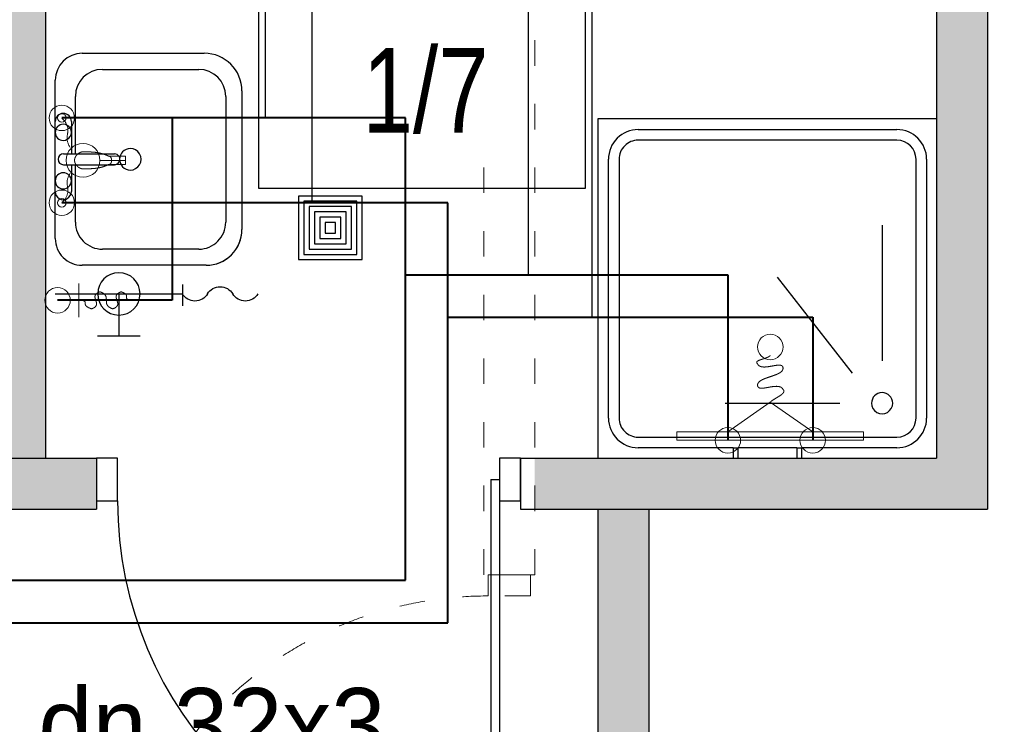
# Model space of a CAD drawing. Header units: millimetres. Extents: x 3698380 to 4312681, y 679670 to 844285.
# Tile 12 of 100: x 3860201 to 3862522, y 788720 to 790381. Entities that reach past the tile are written whole.
import ezdxf

# ---------------------------------------------------------------- set-up
doc = ezdxf.new("R2010")
doc.units = ezdxf.units.MM
doc.header["$LTSCALE"] = 10
for name, pattern in [('ACAD_ISO03W100', [30, 12, -18]), ('H2OCW', [0]), ('H2OHW', [371.354, 250.4, -60.35, 0.254, -60.35])]:
    doc.linetypes.add(name, pattern=pattern)
for name, color, linetype, lineweight in [('0 20 cienka', 8, 'Continuous', 20), ('SAN_Odbiorniki H2O na rzucie', 7, 'Continuous', 13), ('SAN_Przewody ciepłej wody H2O na rzucie', 1, 'Continuous', 40), ('SAN_Przewody zimnej wody H2O na rzucie', 5, 'Continuous', 40)]:
    doc.layers.add(name, color=color, linetype=linetype, lineweight=lineweight)
for name, color, linetype in [('A_bloki', 252, 'Continuous'), ('A_kreskowanie', 8, 'Continuous'), ('A_opis_pom', 3, 'Continuous'), ('A_sc_proj', 2, 'Continuous'), ('A_stolarka', 252, 'Continuous'), ('A_wymiary', 1, 'Continuous'), ('SAN_Etykiety przewodów H2O na rzucie', 7, 'Continuous'), ('SAN_Piony H2O na rzucie', 8, 'Continuous')]:
    doc.layers.add(name, color=color, linetype=linetype)
doc.styles.add('Etykiety przewodów H2O na rzucie', font='txt')
doc.styles.add('Strzałki', font='ic-isocp.shx', dxfattribs={"width": 0.8})

# ---------------------------------------------------------------- blocks, each defined once
blk = doc.blocks.new('jndf')
at = {"layer": 'A_stolarka', "ltscale": 2}
for p, q in [((6685.7, -1555593.7), (6685.7, -1556543.7)), ((6685.7, -1555593.7), (6705.7, -1555593.7)), ((6705.7, -1555593.7), (6705.7, -1556543.7))]:
    blk.add_line(p, q, dxfattribs=at)
for points in [[(5755.7, -1555643.7), (5805.7, -1555643.7), (5805.7, -1555543.7), (5755.7, -1555543.7)], [(6705.7, -1555643.7), (6755.7, -1555643.7), (6755.7, -1555543.7), (6705.7, -1555543.7)]]:
    blk.add_lwpolyline(points, close=True, dxfattribs=at)
blk.add_arc((6705.7, -1555643.7), 900, 180, 270, dxfattribs=at)
blk = doc.blocks.new('Brodzik - 80x80-V10-1 PIĘTRO')
at = {"layer": 'A_bloki'}
for p, q in [((-39.82, -40), (-39.82, 40)), ((40, 40), (-39.82, 40)), ((-8.1, 40), (-8.1, 37.5)), ((-6.9, 37.5), (-6.9, 40)), ((6.9, 40), (6.9, 37.5)), ((8.1, 37.5), (8.1, 40)), ((40, -40), (40, 40)), ((-30.5, 37.5), (-8.08, 37.5)), ((-8.1, 37.5), (-8.08, 37.5)), ((-6.9, 37.5), (-8.1, 37.5)), ((-6.92, 37.5), (-6.9, 37.5)), ((-6.92, 37.5), (6.92, 37.5)), ((6.9, 37.5), (6.92, 37.5)), ((8.1, 37.5), (6.9, 37.5)), ((8.08, 37.5), (8.1, 37.5)), ((8.08, 37.5), (30.5, 37.5)), ((30.5, 35), (-30.5, 35)), ((-37.5, -30.5), (-37.5, 30.5)), ((-35, 30.5), (-35, -30.5)), ((35, -30.5), (35, 30.5)), ((37.5, 30.5), (37.5, -30.5)), ((10, 27), (-17, 27)), ((-2.3, -2.7), (-19.93, 19.93)), ((-27, -15), (-27, 17)), ((-30.5, -35), (30.5, -35)), ((30.5, -37.5), (-30.5, -37.5)), ((-39.82, -40), (40, -40))]:
    blk.add_line(p, q, dxfattribs=at)
for centre, radius, start, end in [((-30.5, 30.5), 7, 90, 180), ((30.5, 30.5), 7, 0, 90), ((-30.5, 30.5), 4.5, 90, 180), ((30.5, 30.5), 4.5, 360, 90), ((-27, 27), 2.5, 360, 180), ((-27, 27), 2.5, 180, 360), ((-30.5, -30.5), 7, 180, 270), ((-30.5, -30.5), 4.5, 180, 270), ((30.5, -30.5), 7, 270, 0), ((30.5, -30.5), 4.5, 270, 0)]:
    blk.add_arc(centre, radius, start, end, dxfattribs=at)
blk = doc.blocks.new('zlew_ 1 komora_ gospodarczy_ 01 - 500 x 440mm-1748953-1 PIĘTRO')
at = {"layer": 'A_bloki'}
for p, q in [((-14.54, 25.99), (18.13, 25.99)), ((-14.54, 25.99), (18.13, 25.99)), ((-13.27, 22.18), (16.41, 22.18)), ((-23.43, -11.66), (-23.43, 17.1)), ((-23.43, -11.66), (-23.43, 17.1)), ((26.57, 17.55), (26.57, -11.66)), ((26.57, 17.55), (26.57, -11.66)), ((-19.62, -6.9), (-19.62, 15.83)), ((22.76, 15.83), (22.76, -6.9)), ((0.3, -16.07), (0.3, -4.04)), ((2.84, -16.07), (2.84, -4.04)), ((0.3, -13.25), (-13.27, -13.25)), ((16.41, -13.25), (2.84, -13.25)), ((-7.32, -14.2), (0.3, -14.2)), ((2.84, -14.2), (9.19, -14.2)), ((20.22, -18.01), (-17.08, -18.01)), ((20.22, -18.01), (-17.08, -18.01)), ((9.19, -18.01), (-7.32, -18.01))]:
    blk.add_line(p, q, dxfattribs=at)
for centre, radius, start, end in [((-14.54, 17.1), 8.89, 90, 180), ((-14.54, 17.1), 8.89, 90, 180), ((18.13, 17.55), 8.44, 0, 90), ((18.13, 17.55), 8.44, 360, 90), ((-13.27, 15.83), 6.35, 90, 180), ((16.41, 15.83), 6.35, 360, 90), ((1.57, -0.32), 2.54, 360, 180), ((1.57, -0.32), 2.54, 180, 0), ((1.57, -4.04), 1.27, 360, 180), ((-13.27, -6.9), 6.35, 180, 270), ((16.41, -6.9), 6.35, 270, 0), ((-17.08, -11.66), 6.35, 180, 270), ((-17.08, -11.66), 6.35, 180, 270), ((20.22, -11.66), 6.35, 270, 0), ((20.22, -11.66), 6.35, 270, 0), ((-7.32, -16.11), 1.91, 90, 270), ((-4.78, -16.11), 1.9, 360, 180), ((-4.78, -16.11), 1.9, 180, 0), ((1.57, -16.07), 1.27, 180, 0), ((6.65, -16.11), 1.9, 0, 180), ((6.65, -16.11), 1.9, 180, 0), ((9.19, -16.11), 1.9, 270, 90)]:
    blk.add_arc(centre, radius, start, end, dxfattribs=at)
blk = doc.blocks.new('kran ze złączką 2d - kran ze złączką 2d-1891425-1 PIĘTRO')
at = {"layer": 'A_bloki'}
for p, q in [((0, 2.18), (0, -2.82)), ((29.99, 0.01), (0, 0)), ((14.99, 0), (15, -10)), ((10, -10), (20, -10))]:
    blk.add_line(p, q, dxfattribs=at)
blk.add_circle((14.99, 0), 5, dxfattribs=at)
for centre, start, end in [((-8.87, -1.79), 31.095, 148.905), ((-2.93, 1.79), 211.095, 328.905), ((-14.81, 1.79), 211.095, 328.905)]:
    blk.add_arc(centre, 3.47, start, end, dxfattribs=at)
blk = doc.blocks.new('Wpust podłogowy - DN 100-1891426-1 PIĘTRO')
at = {"layer": 'A_bloki'}
for p, q in [((7.5, 7.5), (-7.5, 7.5)), ((-7.5, 7.5), (-7.5, -7.5)), ((7.5, 7.5), (-7.5, 7.5)), ((-7.5, 7.5), (-7.5, -7.5)), ((7.5, -7.5), (7.5, 7.5)), ((7.5, -7.5), (7.5, 7.5)), ((6.25, 6.25), (-6.25, 6.25)), ((-6.25, 6.25), (-6.25, -6.25)), ((5, 5), (-5, 5)), ((-5, 5), (-5, -5)), ((5, -5), (5, 5)), ((6.25, -6.25), (6.25, 6.25)), ((3.75, 3.75), (-3.75, 3.75)), ((-3.75, 3.75), (-3.75, -3.75)), ((2.5, 2.5), (-2.5, 2.5)), ((-2.5, 2.5), (-2.5, -2.5)), ((2.5, -2.5), (2.5, 2.5)), ((3.75, -3.75), (3.75, 3.75)), ((1.25, 1.25), (-1.25, 1.25)), ((-1.25, 1.25), (-1.25, -1.25)), ((1.25, -1.25), (1.25, 1.25)), ((-1.25, -1.25), (1.25, -1.25)), ((-3.75, -3.75), (3.75, -3.75)), ((-2.5, -2.5), (2.5, -2.5)), ((-6.25, -6.25), (6.25, -6.25)), ((-5, -5), (5, -5)), ((-7.5, -7.5), (7.5, -7.5)), ((-7.5, -7.5), (7.5, -7.5))]:
    blk.add_line(p, q, dxfattribs=at)
blk = doc.blocks.new('d')
at = {"layer": 'A_kreskowanie', "ltscale": 2}
h = blk.add_hatch(color=252, dxfattribs=at)
h.dxf.hatch_style = 1
h.paths.add_polyline_path([(3731432.76, 791007.02), (3731312.76, 791007.02), (3731312.76, 789647.02), (3731432.76, 789647.02)])
h.paths.add_polyline_path([(3732874.74, 789327.02), (3732874.74, 789347.02), (3731432.76, 789347.02), (3731432.76, 789227.02), (3732874.74, 789227.02)])
h.paths.add_polyline_path([(3732754.74, 789227.02), (3732634.74, 789227.02), (3732634.74, 789127.02), (3732754.74, 789127.02)])
h.paths.add_polyline_path([(3734281.53, 789347.02), (3733874.74, 789347.02), (3733874.74, 789227.02), (3734281.53, 789227.02)])
h.paths.add_polyline_path([(3734161.53, 791007.02), (3734041.53, 791007.02), (3734041.53, 790927.02), (3734041.53, 790357.02), (3734041.53, 789347.02), (3734161.53, 789347.02)])
h.paths.add_polyline_path([(3736381.9, 791007.02), (3736261.9, 791007.02), (3736261.9, 789347.02), (3735463.65, 789347.02), (3735314.74, 789347.02), (3735314.74, 789227.02), (3736381.9, 789227.02)])
h.paths.add_polyline_path([(3735583.65, 789227.02), (3735463.65, 789227.02), (3735463.65, 787727.02), (3735583.65, 787727.02)])
h.paths.add_polyline_path([(3732754.74, 788122.56), (3732634.74, 788122.56), (3732634.74, 787727.02), (3732754.74, 787727.02)])
h.paths.add_polyline_path([(3731432.76, 789527.02), (3731312.76, 789527.02), (3731312.76, 787727.02), (3731432.76, 787727.02)])
h.paths.add_polyline_path([(3730049.12, 787727.02), (3729235.08, 787727.02), (3729235.08, 787627.02), (3729285.08, 787627.02), (3729285.08, 787527.02, 0.0278424), (3729290.65, 787427.02), (3730049.12, 787427.02)])
h.paths.add_polyline_path([(3729285.08, 787527.02), (3729235.08, 787527.02), (3729235.08, 787427.02), (3729290.65, 787427.02, -0.0278424)], flags=17)
h.paths.add_polyline_path([(3729285.08, 787627.02), (3729235.08, 787627.02), (3729235.08, 787527.02), (3729285.08, 787527.02)], flags=17)
h.paths.add_polyline_path([(3729114.74, 784607.02), (3728714.74, 784607.02), (3728714.74, 783607.02), (3729114.74, 783607.02)])
h.paths.add_polyline_path([(3729220.66, 783607.02), (3729114.74, 783607.02), (3729114.74, 783487.02), (3729220.66, 783487.02)])
h.paths.add_polyline_path([(3729309.74, 783607.02), (3729220.66, 783607.02), (3729220.66, 783487.02), (3729309.74, 783487.02)])
h.paths.add_polyline_path([(3732204.74, 783607.02), (3730709.74, 783607.02), (3730709.74, 783487.02), (3732204.74, 783487.02)])
h.paths.add_polyline_path([(3732324.74, 783707.02), (3732204.74, 783707.02), (3732204.74, 781627.02), (3732324.74, 781627.02)])
h.paths.add_polyline_path([(3735344.74, 786027.02), (3735224.74, 786027.02), (3732324.74, 786027.02), (3732324.74, 785907.02), (3735224.74, 785907.02), (3735224.74, 781627.02), (3735344.74, 781627.02)])
h.paths.add_polyline_path([(3744114.74, 791127.02), (3735314.74, 791127.02), (3735314.74, 791007.02), (3744114.74, 791007.02)])
h.paths.add_polyline_path([(3740100.05, 791007.02), (3739980.05, 791007.02), (3739980.05, 787727.02), (3740100.05, 787727.02)])
h.paths.add_polyline_path([(3742214.74, 791007.02), (3742094.74, 791007.02), (3742094.74, 787727.02), (3742214.74, 787727.02)])
h.paths.add_polyline_path([(3727024.74, 793327.02), (3726904.74, 793327.02), (3726904.74, 789127.02), (3727024.74, 789127.02)])
at = {"layer": '0 20 cienka', "color": 252, "linetype": 'ACAD_ISO03W100', "ltscale": 0.5}
for points in [[(3735194.74, 789072.56), (3735194.74, 793327.02)], [(3735314.74, 789072.56), (3735314.74, 793327.02)], [(3735314.74, 789072.56), (3735194.74, 789072.56)]]:
    blk.add_lwpolyline(points, dxfattribs=at)
blk.add_lwpolyline([(3735204.74, 789072.56), (3735304.74, 789072.56), (3735304.74, 789022.56), (3735204.74, 789022.56)], close=True, dxfattribs=at)
blk.add_arc((3735204.74, 788122.56), 900, 90, 180, dxfattribs=at)
at = {"layer": 'A_opis_pom', "color": 252, "ltscale": 2}
blk.add_lwpolyline([(3734664.59, 790448.31), (3735433.52, 790448.31), (3735433.52, 789982.89), (3734664.59, 789982.89)], close=True, dxfattribs=at)
at = {"layer": 'A_sc_proj', "color": 252, "ltscale": 2}
for p, q in [((3734161.53, 791007.02), (3734161.53, 789347.02)), ((3736261.9, 791007.02), (3736261.9, 789347.02)), ((3736381.9, 791007.02), (3736381.9, 789227.02)), ((3736381.9, 791007.02), (3736381.9, 789227.02)), ((3733874.74, 789347.02), (3734281.53, 789347.02)), ((3735281.53, 789347.02), (3736261.9, 789347.02)), ((3733874.74, 789227.02), (3734281.53, 789227.02)), ((3735281.53, 789227.02), (3736381.9, 789227.02)), ((3735463.65, 789227.02), (3735463.65, 787727.02)), ((3735583.65, 789227.02), (3735583.65, 787727.02)), ((3735583.65, 789227.02), (3735583.65, 787727.02))]:
    blk.add_line(p, q, dxfattribs=at)
at = {"layer": 'A_sc_proj', "color": 252, "ltscale": 16}
for p, q in [((3734281.53, 789347.02), (3734281.53, 789227.02)), ((3735281.53, 789347.02), (3735281.53, 789227.02))]:
    blk.add_line(p, q, dxfattribs=at)
at = {"layer": 'A_bloki', "color": 252, "linetype": 'Continuous', "xscale": 10, "yscale": 10, "zscale": 10}
for name, p, rotation in [('zlew_ 1 komora_ gospodarczy_ 01 - 500 x 440mm-1748953-1 PIĘTRO', (3734364.66, 790067.7), 270.0000000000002), ('Brodzik - 80x80-V10-1 PIĘTRO', (3735863.65, 789747.02), 180), ('Wpust podłogowy - DN 100-1891426-1 PIĘTRO', (3734832.99, 789890.4), 89.99999999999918)]:
    blk.add_blockref(name, p, dxfattribs=dict(at, rotation=rotation))
at = {"layer": 'A_bloki', "color": 252, "linetype": 'Continuous', "xscale": -10, "yscale": 10, "zscale": 10}
blk.add_blockref('kran ze złączką 2d - kran ze złączką 2d-1891425-1 PIĘTRO', (3734484.51, 789734.7), dxfattribs=at)
at = {"layer": 'A_stolarka', "color": 252}
blk.add_blockref('jndf', (3728525.79, 2344890.77), dxfattribs=at)
at = {"layer": 'A_opis_pom', "color": 252, "insert": (3735057.58, 790213.15), "char_height": 200, "attachment_point": 5, "style": 'Strzałki', "bg_fill": 3, "box_fill_scale": 1.2, "bg_fill_color": 256, "bg_fill_transparency": 10554628}
blk.add_mtext('1/7', dxfattribs=at)
blk = doc.blocks.new('BATCZST')
at = {"layer": 'SAN_Odbiorniki H2O na rzucie', "true_color": 0x000000}
for points in [[(0, -100), (0, -40)], [(-10, -60), (-10, -100), (10, -100), (10, -60)]]:
    blk.add_lwpolyline(points, dxfattribs=at)
for centre, radius in [((-100, 50), 10), ((100, 50), 10), ((0, 0), 40)]:
    blk.add_circle(centre, radius, dxfattribs=at)
at = {"layer": 'SAN_Odbiorniki H2O na rzucie', "linetype": 'Continuous', "true_color": 0x000000}
for points in [[(-30, 30), (-33.6, 32.2), (-37.1, 34), (-40.4, 35.4), (-43.5, 36.3), (-46.5, 37), (-49.4, 37.3), (-52.1, 37.5), (-54.8, 37.4), (-57.4, 37.2), (-60, 36.9), (-62.5, 36.6), (-65, 36.2), (-67.5, 36), (-70, 35.8), (-72.6, 35.8), (-75.2, 35.9), (-77.9, 36.3), (-80.6, 37), (-83.5, 38.1), (-86.5, 39.5), (-89.6, 41.3), (-92.9, 43.7), (-96.4, 46.6), (-100, 50)], [(30, 30), (33.6, 32.2), (37.1, 34), (40.4, 35.4), (43.5, 36.3), (46.5, 37), (49.4, 37.3), (52.1, 37.5), (54.8, 37.4), (57.4, 37.2), (60, 36.9), (62.5, 36.6), (65, 36.2), (67.5, 36), (70, 35.8), (72.6, 35.8), (75.2, 35.9), (77.9, 36.3), (80.6, 37), (83.5, 38.1), (86.5, 39.5), (89.6, 41.3), (92.9, 43.7), (96.4, 46.6), (100, 50)]]:
    blk.add_spline(points, degree=3, dxfattribs=at)
at = {"layer": 'SAN_Odbiorniki H2O na rzucie', "true_color": 0x000000}
blk.add_spline([(-20, 0), (-20, -0.6), (-20, -1.2), (-20, -1.8), (-20, -2.4), (-20, -3), (-20, -3.6), (-20, -4.2), (-20, -4.8), (-20, -5.4), (-20, -6), (-20, -6.6), (-20, -7.2), (-20, -7.8), (-20, -8.4), (-20, -9), (-20, -9.6), (-20, -10.2), (-19.9, -10.8), (-19.9, -11.4), (-19.9, -12), (-19.9, -12.6), (-19.9, -13.2), (-19.9, -13.8), (-19.9, -14.4), (-19.8, -15), (-19.8, -15.6), (-19.8, -16.2), (-19.8, -16.8), (-19.8, -17.4), (-19.7, -18), (-19.7, -18.6), (-19.7, -19.2), (-19.6, -19.8), (-19.6, -20.4), (-19.6, -21), (-19.5, -21.6), (-19.5, -22.2), (-19.5, -22.8), (-19.4, -23.4), (-19.4, -24), (-19.3, -24.6), (-19.3, -25.2), (-19.2, -25.8), (-19.1, -26.4), (-19.1, -27), (-19, -27.6), (-19, -28.2), (-18.9, -28.8), (-18.8, -29.4), (-18.8, -30), (-18.7, -30.6), (-18.6, -31.2), (-18.5, -31.8), (-18.4, -32.4), (-18.3, -33), (-18.2, -33.6), (-18.1, -34.2), (-18, -34.8), (-17.9, -35.4), (-17.8, -36), (-17.7, -36.6), (-17.6, -37.2), (-17.5, -37.8), (-17.4, -38.4), (-17.3, -39), (-17.1, -39.6), (-17, -40.2), (-16.9, -40.8), (-16.7, -41.4), (-16.6, -42), (-16.4, -42.6), (-16.3, -43.2), (-16.1, -43.8), (-15.9, -44.4), (-15.8, -45), (-15.6, -45.6), (-15.4, -46.2), (-15.3, -46.8), (-15.1, -47.4), (-14.9, -48), (-14.7, -48.6), (-14.5, -49.2), (-14.3, -49.8), (-14.1, -50.4), (-13.9, -51), (-13.6, -51.6), (-13.4, -52.2), (-13.2, -52.8), (-13, -53.4), (-12.7, -54), (-12.5, -54.6), (-12.2, -55.2), (-12, -55.8), (-11.7, -56.4), (-11.4, -57), (-11.2, -57.6), (-10.9, -58.2), (-10.6, -58.8), (-10.3, -59.4), (-10, -60), (-10, -60.3), (-10, -60.6), (-9.9, -60.9), (-9.9, -61.2), (-9.9, -61.4), (-9.8, -61.7), (-9.7, -62), (-9.6, -62.2), (-9.5, -62.5), (-9.4, -62.7), (-9.3, -62.9), (-9.2, -63.2), (-9.1, -63.4), (-8.9, -63.6), (-8.8, -63.8), (-8.6, -64), (-8.5, -64.2), (-8.3, -64.4), (-8.1, -64.6), (-7.9, -64.8), (-7.7, -65), (-7.5, -65.1), (-7.3, -65.3), (-7.1, -65.5), (-6.9, -65.6), (-6.6, -65.8), (-6.4, -65.9), (-6.2, -66), (-5.9, -66.2), (-5.7, -66.3), (-5.4, -66.4), (-5.2, -66.5), (-4.9, -66.6), (-4.6, -66.7), (-4.4, -66.8), (-4.1, -66.9), (-3.8, -67), (-3.5, -67.1), (-3.2, -67.1), (-3, -67.2), (-2.7, -67.3), (-2.4, -67.3), (-2.1, -67.4), (-1.8, -67.4), (-1.5, -67.4), (-1.2, -67.5), (-0.9, -67.5), (-0.6, -67.5), (-0.3, -67.5), (0, -67.5), (0.3, -67.5), (0.6, -67.5), (0.9, -67.5), (1.2, -67.5), (1.5, -67.4), (1.8, -67.4), (2.1, -67.4), (2.4, -67.3), (2.7, -67.3), (3, -67.2), (3.2, -67.1), (3.5, -67.1), (3.8, -67), (4.1, -66.9), (4.4, -66.8), (4.6, -66.7), (4.9, -66.6), (5.2, -66.5), (5.4, -66.4), (5.7, -66.3), (5.9, -66.2), (6.2, -66), (6.4, -65.9), (6.6, -65.8), (6.9, -65.6), (7.1, -65.5), (7.3, -65.3), (7.5, -65.1), (7.7, -65), (7.9, -64.8), (8.1, -64.6), (8.3, -64.4), (8.5, -64.2), (8.6, -64), (8.8, -63.8), (8.9, -63.6), (9.1, -63.4), (9.2, -63.2), (9.3, -62.9), (9.4, -62.7), (9.5, -62.5), (9.6, -62.2), (9.7, -62), (9.8, -61.7), (9.9, -61.4), (9.9, -61.2), (9.9, -60.9), (10, -60.6), (10, -60.3), (10, -60), (10.3, -59.4), (10.6, -58.8), (10.9, -58.2), (11.2, -57.6), (11.4, -57), (11.7, -56.4), (12, -55.8), (12.2, -55.2), (12.5, -54.6), (12.7, -54), (13, -53.4), (13.2, -52.8), (13.4, -52.2), (13.6, -51.6), (13.9, -51), (14.1, -50.4), (14.3, -49.8), (14.5, -49.2), (14.7, -48.6), (14.9, -48), (15.1, -47.4), (15.3, -46.8), (15.4, -46.2), (15.6, -45.6), (15.8, -45), (15.9, -44.4), (16.1, -43.8), (16.3, -43.2), (16.4, -42.6), (16.6, -42), (16.7, -41.4), (16.9, -40.8), (17, -40.2), (17.1, -39.6), (17.3, -39), (17.4, -38.4), (17.5, -37.8), (17.6, -37.2), (17.7, -36.6), (17.8, -36), (17.9, -35.4), (18, -34.8), (18.1, -34.2), (18.2, -33.6), (18.3, -33), (18.4, -32.4), (18.5, -31.8), (18.6, -31.2), (18.7, -30.6), (18.7, -30), (18.8, -29.4), (18.9, -28.8), (19, -28.2), (19, -27.6), (19.1, -27), (19.1, -26.4), (19.2, -25.8), (19.3, -25.2), (19.3, -24.6), (19.4, -24), (19.4, -23.4), (19.5, -22.8), (19.5, -22.2), (19.5, -21.6), (19.6, -21), (19.6, -20.4), (19.6, -19.8), (19.7, -19.2), (19.7, -18.6), (19.7, -18), (19.8, -17.4), (19.8, -16.8), (19.8, -16.2), (19.8, -15.6), (19.8, -15), (19.9, -14.4), (19.9, -13.8), (19.9, -13.2), (19.9, -12.6), (19.9, -12), (19.9, -11.4), (19.9, -10.8), (20, -10.2), (20, -9.6), (20, -9), (20, -8.4), (20, -7.8), (20, -7.2), (20, -6.6), (20, -6), (20, -5.4), (20, -4.8), (20, -4.2), (20, -3.6), (20, -3), (20, -2.4), (20, -1.8), (20, -1.2), (20, -0.6), (20, 0), (20, 0.3), (20, 0.6), (20, 0.9), (20, 1.2), (19.9, 1.5), (19.9, 1.8), (19.9, 2.1), (19.8, 2.4), (19.8, 2.7), (19.7, 3), (19.7, 3.3), (19.6, 3.6), (19.5, 3.9), (19.4, 4.2), (19.4, 4.5), (19.3, 4.8), (19.2, 5.1), (19.1, 5.3), (19, 5.6), (18.9, 5.9), (18.8, 6.2), (18.7, 6.5), (18.5, 6.8), (18.4, 7.1), (18.3, 7.3), (18.1, 7.6), (18, 7.9), (17.9, 8.2), (17.7, 8.5), (17.6, 8.7), (17.4, 9), (17.3, 9.3), (17.1, 9.5), (16.9, 9.8), (16.8, 10.1), (16.6, 10.3), (16.4, 10.6), (16.2, 10.9), (16, 11.1), (15.8, 11.4), (15.6, 11.6), (15.4, 11.9), (15.2, 12.1), (15, 12.3), (14.8, 12.6), (14.6, 12.8), (14.4, 13.1), (14.2, 13.3), (14, 13.5), (13.7, 13.7), (13.5, 14), (13.3, 14.2), (13.1, 14.4), (12.8, 14.6), (12.6, 14.8), (12.3, 15), (12.1, 15.2), (11.9, 15.4), (11.6, 15.6), (11.4, 15.8), (11.1, 16), (10.9, 16.2), (10.6, 16.4), (10.3, 16.6), (10.1, 16.8), (9.8, 16.9), (9.5, 17.1), (9.3, 17.3), (9, 17.4), (8.7, 17.6), (8.5, 17.7), (8.2, 17.9), (7.9, 18), (7.6, 18.1), (7.3, 18.3), (7.1, 18.4), (6.8, 18.5), (6.5, 18.7), (6.2, 18.8), (5.9, 18.9), (5.6, 19), (5.3, 19.1), (5.1, 19.2), (4.8, 19.3), (4.5, 19.4), (4.2, 19.4), (3.9, 19.5), (3.6, 19.6), (3.3, 19.7), (3, 19.7), (2.7, 19.8), (2.4, 19.8), (2.1, 19.9), (1.8, 19.9), (1.5, 19.9), (1.2, 20), (0.9, 20), (0.6, 20), (0.3, 20), (0, 20), (-0.3, 20), (-0.6, 20), (-0.9, 20), (-1.2, 20), (-1.5, 19.9), (-1.8, 19.9), (-2.1, 19.9), (-2.4, 19.8), (-2.7, 19.8), (-3, 19.7), (-3.3, 19.7), (-3.6, 19.6), (-3.9, 19.5), (-4.2, 19.4), (-4.5, 19.4), (-4.8, 19.3), (-5.1, 19.2), (-5.3, 19.1), (-5.6, 19), (-5.9, 18.9), (-6.2, 18.8), (-6.5, 18.7), (-6.8, 18.5), (-7.1, 18.4), (-7.3, 18.3), (-7.6, 18.1), (-7.9, 18), (-8.2, 17.9), (-8.5, 17.7), (-8.7, 17.6), (-9, 17.4), (-9.3, 17.3), (-9.5, 17.1), (-9.8, 16.9), (-10.1, 16.8), (-10.3, 16.6), (-10.6, 16.4), (-10.9, 16.2), (-11.1, 16), (-11.4, 15.8), (-11.6, 15.6), (-11.9, 15.4), (-12.1, 15.2), (-12.3, 15), (-12.6, 14.8), (-12.8, 14.6), (-13.1, 14.4), (-13.3, 14.2), (-13.5, 14), (-13.7, 13.7), (-14, 13.5), (-14.2, 13.3), (-14.4, 13.1), (-14.6, 12.8), (-14.8, 12.6), (-15, 12.3), (-15.2, 12.1), (-15.4, 11.9), (-15.6, 11.6), (-15.8, 11.4), (-16, 11.1), (-16.2, 10.9), (-16.4, 10.6), (-16.6, 10.3), (-16.8, 10.1), (-16.9, 9.8), (-17.1, 9.5), (-17.3, 9.3), (-17.4, 9), (-17.6, 8.7), (-17.7, 8.5), (-17.9, 8.2), (-18, 7.9), (-18.1, 7.6), (-18.3, 7.3), (-18.4, 7.1), (-18.5, 6.8), (-18.7, 6.5), (-18.8, 6.2), (-18.9, 5.9), (-19, 5.6), (-19.1, 5.3), (-19.2, 5.1), (-19.3, 4.8), (-19.4, 4.5), (-19.4, 4.2), (-19.5, 3.9), (-19.6, 3.6), (-19.7, 3.3), (-19.7, 3), (-19.8, 2.7), (-19.8, 2.4), (-19.9, 2.1), (-19.9, 1.8), (-19.9, 1.5), (-20, 1.2), (-20, 0.9), (-20, 0.6), (-20, 0.3), (-20, 0)], degree=3, dxfattribs=at)
blk = doc.blocks.new('PANNATR')
at = {"layer": 'SAN_Odbiorniki H2O na rzucie', "true_color": 0x000000}
for points in [[(-220, 0), (220, 0), (220, -20), (-220, -20), (-220, 0)], [(-100, -20), (100, -20), (0, -90), (-100, -20)]]:
    blk.add_lwpolyline(points, dxfattribs=at)
blk.add_circle((0, -220), 30, dxfattribs=at)
blk.add_spline([(0, -90), (-0.30594, -90.3), (-0.62352, -90.6), (-0.95238, -90.9), (-1.29216, -91.2), (-1.6425, -91.5), (-2.00304, -91.8), (-2.37342, -92.1), (-2.75328, -92.4), (-3.14226, -92.7), (-3.54, -93), (-3.94614, -93.3), (-4.36032, -93.6), (-4.78218, -93.9), (-5.21136, -94.2), (-5.6475, -94.5), (-6.09024, -94.8), (-6.53922, -95.1), (-6.99408, -95.4), (-7.45446, -95.7), (-7.92, -96), (-8.39034, -96.3), (-8.86512, -96.6), (-9.34398, -96.9), (-9.82656, -97.2), (-10.3125, -97.5), (-10.80144, -97.8), (-11.29302, -98.1), (-11.78688, -98.4), (-12.28266, -98.7), (-12.78, -99), (-13.27854, -99.3), (-13.77792, -99.6), (-14.27778, -99.9), (-14.77776, -100.2), (-15.2775, -100.5), (-15.77664, -100.8), (-16.27482, -101.1), (-16.77168, -101.4), (-17.26686, -101.7), (-17.76, -102), (-18.25074, -102.3), (-18.73872, -102.6), (-19.22358, -102.9), (-19.70496, -103.2), (-20.1825, -103.5), (-20.65584, -103.8), (-21.12462, -104.1), (-21.58848, -104.4), (-22.04706, -104.7), (-22.5, -105), (-22.94694, -105.3), (-23.38752, -105.6), (-23.82138, -105.9), (-24.24816, -106.2), (-24.6675, -106.5), (-25.07904, -106.8), (-25.48242, -107.1), (-25.87728, -107.4), (-26.26326, -107.7), (-26.64, -108), (-27.00714, -108.3), (-27.36432, -108.6), (-27.71118, -108.9), (-28.04736, -109.2), (-28.3725, -109.5), (-28.68624, -109.8), (-28.98822, -110.1), (-29.27808, -110.4), (-29.55546, -110.7), (-29.82, -111), (-30.07134, -111.3), (-30.30912, -111.6), (-30.53298, -111.9), (-30.74256, -112.2), (-30.9375, -112.5), (-31.11744, -112.8), (-31.28202, -113.1), (-31.43088, -113.4), (-31.56366, -113.7), (-31.68, -114), (-31.77954, -114.3), (-31.86192, -114.6), (-31.92678, -114.9), (-31.97376, -115.2), (-32.0025, -115.5), (-32.01264, -115.8), (-32.00382, -116.1), (-31.97568, -116.4), (-31.92786, -116.7), (-31.86, -117), (-31.77174, -117.3), (-31.66272, -117.6), (-31.53258, -117.9), (-31.38096, -118.2), (-31.2075, -118.5), (-31.01184, -118.8), (-30.79362, -119.1), (-30.55248, -119.4), (-30.28806, -119.7), (-30, -120), (-29.68809, -120.5851), (-29.35272, -121.1408), (-28.99443, -121.6677), (-28.61376, -122.1664), (-28.21125, -122.6375), (-27.78744, -123.0816), (-27.34287, -123.4993), (-26.87808, -123.8912), (-26.39361, -124.2579), (-25.89, -124.6), (-25.36779, -124.9181), (-24.82752, -125.2128), (-24.26973, -125.4847), (-23.69496, -125.7344), (-23.10375, -125.9625), (-22.49664, -126.1696), (-21.87417, -126.3563), (-21.23688, -126.5232), (-20.58531, -126.6709), (-19.92, -126.8), (-19.24149, -126.9111), (-18.55032, -127.0048), (-17.84703, -127.0817), (-17.13216, -127.1424), (-16.40625, -127.1875), (-15.66984, -127.2176), (-14.92347, -127.2333), (-14.16768, -127.2352), (-13.40301, -127.2239), (-12.63, -127.2), (-11.84919, -127.1641), (-11.06112, -127.1168), (-10.26633, -127.0587), (-9.46536, -126.9904), (-8.65875, -126.9125), (-7.84704, -126.8256), (-7.03077, -126.7303), (-6.21048, -126.6272), (-5.38671, -126.5169), (-4.56, -126.4), (-3.73089, -126.2771), (-2.89992, -126.1488), (-2.06763, -126.0157), (-1.23456, -125.8784), (-0.40125, -125.7375), (0.43176, -125.5936), (1.26393, -125.4473), (2.09472, -125.2992), (2.92359, -125.1499), (3.75, -125), (4.57341, -124.8501), (5.39328, -124.7008), (6.20907, -124.5527), (7.02024, -124.4064), (7.82625, -124.2625), (8.62656, -124.1216), (9.42063, -123.9843), (10.20792, -123.8512), (10.98789, -123.7229), (11.76, -123.6), (12.52371, -123.4831), (13.27848, -123.3728), (14.02377, -123.2697), (14.75904, -123.1744), (15.48375, -123.0875), (16.19736, -123.0096), (16.89933, -122.9413), (17.58912, -122.8832), (18.26619, -122.8359), (18.93, -122.8), (19.58001, -122.7761), (20.21568, -122.7648), (20.83647, -122.7667), (21.44184, -122.7824), (22.03125, -122.8125), (22.60416, -122.8576), (23.16003, -122.9183), (23.69832, -122.9952), (24.21849, -123.0889), (24.72, -123.2), (25.20231, -123.3291), (25.66488, -123.4768), (26.10717, -123.6437), (26.52864, -123.8304), (26.92875, -124.0375), (27.30696, -124.2656), (27.66273, -124.5153), (27.99552, -124.7872), (28.30479, -125.0819), (28.59, -125.4), (28.85061, -125.7421), (29.08608, -126.1088), (29.29587, -126.5007), (29.47944, -126.9184), (29.63625, -127.3625), (29.76576, -127.8336), (29.86743, -128.3323), (29.94072, -128.8592), (29.98509, -129.4149), (30, -130), (29.98212, -130.59404), (29.92896, -131.17632), (29.84124, -131.74708), (29.71968, -132.30656), (29.565, -132.855), (29.37792, -133.39264), (29.15916, -133.91972), (28.90944, -134.43648), (28.62948, -134.94316), (28.32, -135.44), (27.98172, -135.92724), (27.61536, -136.40512), (27.22164, -136.87388), (26.80128, -137.33376), (26.355, -137.785), (25.88352, -138.22784), (25.38756, -138.66252), (24.86784, -139.08928), (24.32508, -139.50836), (23.76, -139.92), (23.17332, -140.32444), (22.56576, -140.72192), (21.93804, -141.11268), (21.29088, -141.49696), (20.625, -141.875), (19.94112, -142.24704), (19.23996, -142.61332), (18.52224, -142.97408), (17.78868, -143.32956), (17.04, -143.68), (16.27692, -144.02564), (15.50016, -144.36672), (14.71044, -144.70348), (13.90848, -145.03616), (13.095, -145.365), (12.27072, -145.69024), (11.43636, -146.01212), (10.59264, -146.33088), (9.74028, -146.64676), (8.88, -146.96), (8.01252, -147.27084), (7.13856, -147.57952), (6.25884, -147.88628), (5.37408, -148.19136), (4.485, -148.495), (3.59232, -148.79744), (2.69676, -149.09892), (1.79904, -149.39968), (0.89988, -149.69996), (0, -150), (-0.89988, -150.30004), (-1.79904, -150.60032), (-2.69676, -150.90108), (-3.59232, -151.20256), (-4.485, -151.505), (-5.37408, -151.80864), (-6.25884, -152.11372), (-7.13856, -152.42048), (-8.01252, -152.72916), (-8.88, -153.04), (-9.74028, -153.35324), (-10.59264, -153.66912), (-11.43636, -153.98788), (-12.27072, -154.30976), (-13.095, -154.635), (-13.90848, -154.96384), (-14.71044, -155.29652), (-15.50016, -155.63328), (-16.27692, -155.97436), (-17.04, -156.32), (-17.78868, -156.67044), (-18.52224, -157.02592), (-19.23996, -157.38668), (-19.94112, -157.75296), (-20.625, -158.125), (-21.29088, -158.50304), (-21.93804, -158.88732), (-22.56576, -159.27808), (-23.17332, -159.67556), (-23.76, -160.08), (-24.32508, -160.49164), (-24.86784, -160.91072), (-25.38756, -161.33748), (-25.88352, -161.77216), (-26.355, -162.215), (-26.80128, -162.66624), (-27.22164, -163.12612), (-27.61536, -163.59488), (-27.98172, -164.07276), (-28.32, -164.56), (-28.62948, -165.05684), (-28.90944, -165.56352), (-29.15916, -166.08028), (-29.37792, -166.60736), (-29.565, -167.145), (-29.71968, -167.69344), (-29.84124, -168.25292), (-29.92896, -168.82368), (-29.98212, -169.40596), (-30, -170), (-29.98509, -170.5851), (-29.94072, -171.1408), (-29.86743, -171.6677), (-29.76576, -172.1664), (-29.63625, -172.6375), (-29.47944, -173.0816), (-29.29587, -173.4993), (-29.08608, -173.8912), (-28.85061, -174.2579), (-28.59, -174.6), (-28.30479, -174.9181), (-27.99552, -175.2128), (-27.66273, -175.4847), (-27.30696, -175.7344), (-26.92875, -175.9625), (-26.52864, -176.1696), (-26.10717, -176.3563), (-25.66488, -176.5232), (-25.20231, -176.6709), (-24.72, -176.8), (-24.21849, -176.9111), (-23.69832, -177.0048), (-23.16003, -177.0817), (-22.60416, -177.1424), (-22.03125, -177.1875), (-21.44184, -177.2176), (-20.83647, -177.2333), (-20.21568, -177.2352), (-19.58001, -177.2239), (-18.93, -177.2), (-18.26619, -177.1641), (-17.58912, -177.1168), (-16.89933, -177.0587), (-16.19736, -176.9904), (-15.48375, -176.9125), (-14.75904, -176.8256), (-14.02377, -176.7303), (-13.27848, -176.6272), (-12.52371, -176.5169), (-11.76, -176.4), (-10.98789, -176.2771), (-10.20792, -176.1488), (-9.42063, -176.0157), (-8.62656, -175.8784), (-7.82625, -175.7375), (-7.02024, -175.5936), (-6.20907, -175.4473), (-5.39328, -175.2992), (-4.57341, -175.1499), (-3.75, -175), (-2.92359, -174.8501), (-2.09472, -174.7008), (-1.26393, -174.5527), (-0.43176, -174.4064), (0.40125, -174.2625), (1.23456, -174.1216), (2.06763, -173.9843), (2.89992, -173.8512), (3.73089, -173.7229), (4.56, -173.6), (5.38671, -173.4831), (6.21048, -173.3728), (7.03077, -173.2697), (7.84704, -173.1744), (8.65875, -173.0875), (9.46536, -173.0096), (10.26633, -172.9413), (11.06112, -172.8832), (11.84919, -172.8359), (12.63, -172.8), (13.40301, -172.7761), (14.16768, -172.7648), (14.92347, -172.7667), (15.66984, -172.7824), (16.40625, -172.8125), (17.13216, -172.8576), (17.84703, -172.9183), (18.55032, -172.9952), (19.24149, -173.0889), (19.92, -173.2), (20.58531, -173.3291), (21.23688, -173.4768), (21.87417, -173.6437), (22.49664, -173.8304), (23.10375, -174.0375), (23.69496, -174.2656), (24.26973, -174.5153), (24.82752, -174.7872), (25.36779, -175.0819), (25.89, -175.4), (26.39361, -175.7421), (26.87808, -176.1088), (27.34287, -176.5007), (27.78744, -176.9184), (28.21125, -177.3625), (28.61376, -177.8336), (28.99443, -178.3323), (29.35272, -178.8592), (29.68809, -179.4149), (30, -180), (30.28806, -180.29702), (30.55248, -180.58816), (30.79362, -180.87354), (31.01184, -181.15328), (31.2075, -181.4275), (31.38096, -181.69632), (31.53258, -181.95986), (31.66272, -182.21824), (31.77174, -182.47158), (31.86, -182.72), (31.92786, -182.96362), (31.97568, -183.20256), (32.00382, -183.43694), (32.01264, -183.66688), (32.0025, -183.8925), (31.97376, -184.11392), (31.92678, -184.33126), (31.86192, -184.54464), (31.77954, -184.75418), (31.68, -184.96), (31.56366, -185.16222), (31.43088, -185.36096), (31.28202, -185.55634), (31.11744, -185.74848), (30.9375, -185.9375), (30.74256, -186.12352), (30.53298, -186.30666), (30.30912, -186.48704), (30.07134, -186.66478), (29.82, -186.84), (29.55546, -187.01282), (29.27808, -187.18336), (28.98822, -187.35174), (28.68624, -187.51808), (28.3725, -187.6825), (28.04736, -187.84512), (27.71118, -188.00606), (27.36432, -188.16544), (27.00714, -188.32338), (26.64, -188.48), (26.26326, -188.63542), (25.87728, -188.78976), (25.48242, -188.94314), (25.07904, -189.09568), (24.6675, -189.2475), (24.24816, -189.39872), (23.82138, -189.54946), (23.38752, -189.69984), (22.94694, -189.84998), (22.5, -190), (22.04706, -190.15002), (21.58848, -190.30016), (21.12462, -190.45054), (20.65584, -190.60128), (20.1825, -190.7525), (19.70496, -190.90432), (19.22358, -191.05686), (18.73872, -191.21024), (18.25074, -191.36458), (17.76, -191.52), (17.26686, -191.67662), (16.77168, -191.83456), (16.27482, -191.99394), (15.77664, -192.15488), (15.2775, -192.3175), (14.77776, -192.48192), (14.27778, -192.64826), (13.77792, -192.81664), (13.27854, -192.98718), (12.78, -193.16), (12.28266, -193.33522), (11.78688, -193.51296), (11.29302, -193.69334), (10.80144, -193.87648), (10.3125, -194.0625), (9.82656, -194.25152), (9.34398, -194.44366), (8.86512, -194.63904), (8.39034, -194.83778), (7.92, -195.04), (7.45446, -195.24582), (6.99408, -195.45536), (6.53922, -195.66874), (6.09024, -195.88608), (5.6475, -196.1075), (5.21136, -196.33312), (4.78218, -196.56306), (4.36032, -196.79744), (3.94614, -197.03638), (3.54, -197.28), (3.14226, -197.52842), (2.75328, -197.78176), (2.37342, -198.04014), (2.00304, -198.30368), (1.6425, -198.5725), (1.29216, -198.84672), (0.95238, -199.12646), (0.62352, -199.41184), (0.30594, -199.70298), (0, -200)], degree=3, dxfattribs=at)
blk = doc.blocks.new('ZAWCZZW')
at = {"layer": 'SAN_Odbiorniki H2O na rzucie', "true_color": 0x000000}
for p, q in [((0, 0), (0, -50)), ((-40, -50), (40, -50))]:
    blk.add_line(p, q, dxfattribs=at)
blk.add_spline([(0, -50), (-0.00299, -50.88212), (-0.01192, -51.72896), (-0.02673, -52.54124), (-0.04736, -53.31968), (-0.07375, -54.065), (-0.10584, -54.77792), (-0.14357, -55.45916), (-0.18688, -56.10944), (-0.23571, -56.72948), (-0.29, -57.32), (-0.34969, -57.88172), (-0.41472, -58.41536), (-0.48503, -58.92164), (-0.56056, -59.40128), (-0.64125, -59.855), (-0.72704, -60.28352), (-0.81787, -60.68756), (-0.91368, -61.06784), (-1.01441, -61.42508), (-1.12, -61.76), (-1.23039, -62.07332), (-1.34552, -62.36576), (-1.46533, -62.63804), (-1.58976, -62.89088), (-1.71875, -63.125), (-1.85224, -63.34112), (-1.99017, -63.53996), (-2.13248, -63.72224), (-2.27911, -63.88868), (-2.43, -64.04), (-2.58509, -64.17692), (-2.74432, -64.30016), (-2.90763, -64.41044), (-3.07496, -64.50848), (-3.24625, -64.595), (-3.42144, -64.67072), (-3.60047, -64.73636), (-3.78328, -64.79264), (-3.96981, -64.84028), (-4.16, -64.88), (-4.35379, -64.91252), (-4.55112, -64.93856), (-4.75193, -64.95884), (-4.95616, -64.97408), (-5.16375, -64.985), (-5.37464, -64.99232), (-5.58877, -64.99676), (-5.80608, -64.99904), (-6.02651, -64.99988), (-6.25, -65), (-6.47649, -65.00012), (-6.70592, -65.00096), (-6.93823, -65.00324), (-7.17336, -65.00768), (-7.41125, -65.015), (-7.65184, -65.02592), (-7.89507, -65.04116), (-8.14088, -65.06144), (-8.38921, -65.08748), (-8.64, -65.12), (-8.89319, -65.15972), (-9.14872, -65.20736), (-9.40653, -65.26364), (-9.66656, -65.32928), (-9.92875, -65.405), (-10.19304, -65.49152), (-10.45937, -65.58956), (-10.72768, -65.69984), (-10.99791, -65.82308), (-11.27, -65.96), (-11.54389, -66.11132), (-11.81952, -66.27776), (-12.09683, -66.46004), (-12.37576, -66.65888), (-12.65625, -66.875), (-12.93824, -67.10912), (-13.22167, -67.36196), (-13.50648, -67.63424), (-13.79261, -67.92668), (-14.08, -68.24), (-14.36859, -68.57492), (-14.65832, -68.93216), (-14.94913, -69.31244), (-15.24096, -69.71648), (-15.53375, -70.145), (-15.82744, -70.59872), (-16.12197, -71.07836), (-16.41728, -71.58464), (-16.71331, -72.11828), (-17.01, -72.68), (-17.30729, -73.27052), (-17.60512, -73.89056), (-17.90343, -74.54084), (-18.20216, -75.22208), (-18.50125, -75.935), (-18.80064, -76.68032), (-19.10027, -77.45876), (-19.40008, -78.27104), (-19.70001, -79.11788), (-20, -80), (-19.69702, -80.87914), (-19.38816, -81.71712), (-19.07354, -82.51478), (-18.75328, -83.27296), (-18.4275, -83.9925), (-18.09632, -84.67424), (-17.75986, -85.31902), (-17.41824, -85.92768), (-17.07158, -86.50106), (-16.72, -87.04), (-16.36362, -87.54534), (-16.00256, -88.01792), (-15.63694, -88.45858), (-15.26688, -88.86816), (-14.8925, -89.2475), (-14.51392, -89.59744), (-14.13126, -89.91882), (-13.74464, -90.21248), (-13.35418, -90.47926), (-12.96, -90.72), (-12.56222, -90.93554), (-12.16096, -91.12672), (-11.75634, -91.29438), (-11.34848, -91.43936), (-10.9375, -91.5625), (-10.52352, -91.66464), (-10.10666, -91.74662), (-9.68704, -91.80928), (-9.26478, -91.85346), (-8.84, -91.88), (-8.41282, -91.88974), (-7.98336, -91.88352), (-7.55174, -91.86218), (-7.11808, -91.82656), (-6.6825, -91.7775), (-6.24512, -91.71584), (-5.80606, -91.64242), (-5.36544, -91.55808), (-4.92338, -91.46366), (-4.48, -91.36), (-4.03542, -91.24794), (-3.58976, -91.12832), (-3.14314, -91.00198), (-2.69568, -90.86976), (-2.2475, -90.7325), (-1.79872, -90.59104), (-1.34946, -90.44622), (-0.89984, -90.29888), (-0.44998, -90.14986), (0, -90), (0.44998, -89.85014), (0.89984, -89.70112), (1.34946, -89.55378), (1.79872, -89.40896), (2.2475, -89.2675), (2.69568, -89.13024), (3.14314, -88.99802), (3.58976, -88.87168), (4.03542, -88.75206), (4.48, -88.64), (4.92338, -88.53634), (5.36544, -88.44192), (5.80606, -88.35758), (6.24512, -88.28416), (6.6825, -88.2225), (7.11808, -88.17344), (7.55174, -88.13782), (7.98336, -88.11648), (8.41282, -88.11026), (8.84, -88.12), (9.26478, -88.14654), (9.68704, -88.19072), (10.10666, -88.25338), (10.52352, -88.33536), (10.9375, -88.4375), (11.34848, -88.56064), (11.75634, -88.70562), (12.16096, -88.87328), (12.56222, -89.06446), (12.96, -89.28), (13.35418, -89.52074), (13.74464, -89.78752), (14.13126, -90.08118), (14.51392, -90.40256), (14.8925, -90.7525), (15.26688, -91.13184), (15.63694, -91.54142), (16.00256, -91.98208), (16.36362, -92.45466), (16.72, -92.96), (17.07158, -93.49894), (17.41824, -94.07232), (17.75986, -94.68098), (18.09632, -95.32576), (18.4275, -96.0075), (18.75328, -96.72704), (19.07354, -97.48522), (19.38816, -98.28288), (19.69702, -99.12086), (20, -100), (19.69702, -100.88212), (19.38816, -101.72896), (19.07354, -102.54124), (18.75328, -103.31968), (18.4275, -104.065), (18.09632, -104.77792), (17.75986, -105.45916), (17.41824, -106.10944), (17.07158, -106.72948), (16.72, -107.32), (16.36362, -107.88172), (16.00256, -108.41536), (15.63694, -108.92164), (15.26688, -109.40128), (14.8925, -109.855), (14.51392, -110.28352), (14.13126, -110.68756), (13.74464, -111.06784), (13.35418, -111.42508), (12.96, -111.76), (12.56222, -112.07332), (12.16096, -112.36576), (11.75634, -112.63804), (11.34848, -112.89088), (10.9375, -113.125), (10.52352, -113.34112), (10.10666, -113.53996), (9.68704, -113.72224), (9.26478, -113.88868), (8.84, -114.04), (8.41282, -114.17692), (7.98336, -114.30016), (7.55174, -114.41044), (7.11808, -114.50848), (6.6825, -114.595), (6.24512, -114.67072), (5.80606, -114.73636), (5.36544, -114.79264), (4.92338, -114.84028), (4.48, -114.88), (4.03542, -114.91252), (3.58976, -114.93856), (3.14314, -114.95884), (2.69568, -114.97408), (2.2475, -114.985), (1.79872, -114.99232), (1.34946, -114.99676), (0.89984, -114.99904), (0.44998, -114.99988), (0, -115), (-0.44998, -115.00012), (-0.89984, -115.00096), (-1.34946, -115.00324), (-1.79872, -115.00768), (-2.2475, -115.015), (-2.69568, -115.02592), (-3.14314, -115.04116), (-3.58976, -115.06144), (-4.03542, -115.08748), (-4.48, -115.12), (-4.92338, -115.15972), (-5.36544, -115.20736), (-5.80606, -115.26364), (-6.24512, -115.32928), (-6.6825, -115.405), (-7.11808, -115.49152), (-7.55174, -115.58956), (-7.98336, -115.69984), (-8.41282, -115.82308), (-8.84, -115.96), (-9.26478, -116.11132), (-9.68704, -116.27776), (-10.10666, -116.46004), (-10.52352, -116.65888), (-10.9375, -116.875), (-11.34848, -117.10912), (-11.75634, -117.36196), (-12.16096, -117.63424), (-12.56222, -117.92668), (-12.96, -118.24), (-13.35418, -118.57492), (-13.74464, -118.93216), (-14.13126, -119.31244), (-14.51392, -119.71648), (-14.8925, -120.145), (-15.26688, -120.59872), (-15.63694, -121.07836), (-16.00256, -121.58464), (-16.36362, -122.11828), (-16.72, -122.68), (-17.07158, -123.27052), (-17.41824, -123.89056), (-17.75986, -124.54084), (-18.09632, -125.22208), (-18.4275, -125.935), (-18.75328, -126.68032), (-19.07354, -127.45876), (-19.38816, -128.27104), (-19.69702, -129.11788), (-20, -130), (-19.69702, -130.87914), (-19.38816, -131.71712), (-19.07354, -132.51478), (-18.75328, -133.27296), (-18.4275, -133.9925), (-18.09632, -134.67424), (-17.75986, -135.31902), (-17.41824, -135.92768), (-17.07158, -136.50106), (-16.72, -137.04), (-16.36362, -137.54534), (-16.00256, -138.01792), (-15.63694, -138.45858), (-15.26688, -138.86816), (-14.8925, -139.2475), (-14.51392, -139.59744), (-14.13126, -139.91882), (-13.74464, -140.21248), (-13.35418, -140.47926), (-12.96, -140.72), (-12.56222, -140.93554), (-12.16096, -141.12672), (-11.75634, -141.29438), (-11.34848, -141.43936), (-10.9375, -141.5625), (-10.52352, -141.66464), (-10.10666, -141.74662), (-9.68704, -141.80928), (-9.26478, -141.85346), (-8.84, -141.88), (-8.41282, -141.88974), (-7.98336, -141.88352), (-7.55174, -141.86218), (-7.11808, -141.82656), (-6.6825, -141.7775), (-6.24512, -141.71584), (-5.80606, -141.64242), (-5.36544, -141.55808), (-4.92338, -141.46366), (-4.48, -141.36), (-4.03542, -141.24794), (-3.58976, -141.12832), (-3.14314, -141.00198), (-2.69568, -140.86976), (-2.2475, -140.7325), (-1.79872, -140.59104), (-1.34946, -140.44622), (-0.89984, -140.29888), (-0.44998, -140.14986), (0, -140), (0.44998, -139.85014), (0.89984, -139.70112), (1.34946, -139.55378), (1.79872, -139.40896), (2.2475, -139.2675), (2.69568, -139.13024), (3.14314, -138.99802), (3.58976, -138.87168), (4.03542, -138.75206), (4.48, -138.64), (4.92338, -138.53634), (5.36544, -138.44192), (5.80606, -138.35758), (6.24512, -138.28416), (6.6825, -138.2225), (7.11808, -138.17344), (7.55174, -138.13782), (7.98336, -138.11648), (8.41282, -138.11026), (8.84, -138.12), (9.26478, -138.14654), (9.68704, -138.19072), (10.10666, -138.25338), (10.52352, -138.33536), (10.9375, -138.4375), (11.34848, -138.56064), (11.75634, -138.70562), (12.16096, -138.87328), (12.56222, -139.06446), (12.96, -139.28), (13.35418, -139.52074), (13.74464, -139.78752), (14.13126, -140.08118), (14.51392, -140.40256), (14.8925, -140.7525), (15.26688, -141.13184), (15.63694, -141.54142), (16.00256, -141.98208), (16.36362, -142.45466), (16.72, -142.96), (17.07158, -143.49894), (17.41824, -144.07232), (17.75986, -144.68098), (18.09632, -145.32576), (18.4275, -146.0075), (18.75328, -146.72704), (19.07354, -147.48522), (19.38816, -148.28288), (19.69702, -149.12086), (20, -150), (19.70001, -150.87916), (19.40008, -151.71728), (19.10027, -152.51532), (18.80064, -153.27424), (18.50125, -153.995), (18.20216, -154.67856), (17.90343, -155.32588), (17.60512, -155.93792), (17.30729, -156.51564), (17.01, -157.06), (16.71331, -157.57196), (16.41728, -158.05248), (16.12197, -158.50252), (15.82744, -158.92304), (15.53375, -159.315), (15.24096, -159.67936), (14.94913, -160.01708), (14.65832, -160.32912), (14.36859, -160.61644), (14.08, -160.88), (13.79261, -161.12076), (13.50648, -161.33968), (13.22167, -161.53772), (12.93824, -161.71584), (12.65625, -161.875), (12.37576, -162.01616), (12.09683, -162.14028), (11.81952, -162.24832), (11.54389, -162.34124), (11.27, -162.42), (10.99791, -162.48556), (10.72768, -162.53888), (10.45937, -162.58092), (10.19304, -162.61264), (9.92875, -162.635), (9.66656, -162.64896), (9.40653, -162.65548), (9.14872, -162.65552), (8.89319, -162.65004), (8.64, -162.64), (8.38921, -162.62636), (8.14088, -162.61008), (7.89507, -162.59212), (7.65184, -162.57344), (7.41125, -162.555), (7.17336, -162.53776), (6.93823, -162.52268), (6.70592, -162.51072), (6.47649, -162.50284), (6.25, -162.5), (6.02651, -162.50316), (5.80608, -162.51328), (5.58877, -162.53132), (5.37464, -162.55824), (5.16375, -162.595), (4.95616, -162.64256), (4.75193, -162.70188), (4.55112, -162.77392), (4.35379, -162.85964), (4.16, -162.96), (3.96981, -163.07596), (3.78328, -163.20848), (3.60047, -163.35852), (3.42144, -163.52704), (3.24625, -163.715), (3.07496, -163.92336), (2.90763, -164.15308), (2.74432, -164.40512), (2.58509, -164.68044), (2.43, -164.98), (2.27911, -165.30476), (2.13248, -165.65568), (1.99017, -166.03372), (1.85224, -166.43984), (1.71875, -166.875), (1.58976, -167.34016), (1.46533, -167.83628), (1.34552, -168.36432), (1.23039, -168.92524), (1.12, -169.52), (1.01441, -170.14956), (0.91368, -170.81488), (0.81787, -171.51692), (0.72704, -172.25664), (0.64125, -173.035), (0.56056, -173.85296), (0.48503, -174.71148), (0.41472, -175.61152), (0.34969, -176.55404), (0.29, -177.54), (0.23571, -178.57036), (0.18688, -179.64608), (0.14357, -180.76812), (0.10584, -181.93744), (0.07375, -183.155), (0.04736, -184.42176), (0.02673, -185.73868), (0.01192, -187.10672), (0.00299, -188.52684), (0, -190)], degree=3, dxfattribs=at)
blk = doc.blocks.new('VERTPIPEHOTWATER_H2O_P')
at = {"layer": 'SAN_Przewody ciepłej wody H2O na rzucie', "lineweight": 13, "true_color": 0x000000}
blk.add_circle((0, 0), 30, dxfattribs=at)
blk = doc.blocks.new('VERTPIPECOLDWATER_H2O_P')
at = {"layer": 'SAN_Przewody zimnej wody H2O na rzucie', "lineweight": 13, "true_color": 0x000000}
blk.add_circle((0, 0), 30, dxfattribs=at)

msp = doc.modelspace()

# ---------------------------------------------------------------- block references
at = {"layer": 'A_wymiary'}
msp.add_blockref('d', (126100.4, 0), dxfattribs=at)

# ---------------------------------------------------------------- next in the draw order: linework, layer by layer
at = {"layer": 'SAN_Etykiety przewodów H2O na rzucie', "true_color": 0x000000}
for p, q in [((3860780.5, 790149.5), (3860780.5, 791989.5)), ((3860890.5, 789949.5), (3860890.5, 791609.5)), ((3861400.5, 789779.5), (3861400.5, 791229.5)), ((3861550.5, 789679.5), (3861550.5, 790869.5))]:
    msp.add_line(p, q, dxfattribs=at)
at = {"layer": 'SAN_Przewody ciepłej wody H2O na rzucie', "linetype": 'H2OHW', "true_color": 0x000000}
for p, q in [((3861210.5, 789949.5), (3860300.5, 789949.5)), ((3861210.5, 789679.5), (3861210.5, 789949.5)), ((3861210.5, 788959.5), (3861210.5, 789679.5)), ((3861210.5, 789679.5), (3862070.5, 789679.5)), ((3862070.5, 789679.5), (3862070.5, 789389.5)), ((3859490.5, 788959.5), (3861210.5, 788959.5))]:
    msp.add_line(p, q, dxfattribs=at)
at = {"layer": 'SAN_Przewody zimnej wody H2O na rzucie', "linetype": 'H2OCW', "true_color": 0x000000}
for p, q in [((3860560.5, 790149.5), (3860300.5, 790149.5)), ((3861110.5, 790149.5), (3860560.5, 790149.5)), ((3860560.5, 790149.5), (3860560.5, 789719.5)), ((3861110.5, 789779.5), (3861110.5, 790149.5)), ((3861110.5, 789059.5), (3861110.5, 789779.5)), ((3861110.5, 789779.5), (3861870.5, 789779.5)), ((3861870.5, 789779.5), (3861870.5, 789389.5)), ((3860560.5, 789719.5), (3860290.5, 789719.5)), ((3859590.5, 789059.5), (3861110.5, 789059.5))]:
    msp.add_line(p, q, dxfattribs=at)

# ---------------------------------------------------------------- next in the draw order: block references
at = {"layer": 'SAN_Odbiorniki H2O na rzucie', "true_color": 0x000000}
for name, p, rotation in [('BATCZST', (3860350.5, 790049.5), 90), ('ZAWCZZW', (3860290.5, 789719.5), 90.00000000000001), ('PANNATR', (3861970.5, 789389.5), 180)]:
    msp.add_blockref(name, p, dxfattribs=dict(at, rotation=rotation))
at = {"layer": 'SAN_Piony H2O na rzucie', "true_color": 0x000000}
for name, p in [('VERTPIPECOLDWATER_H2O_P', (3860300.5, 790149.5)), ('VERTPIPEHOTWATER_H2O_P', (3860300.5, 789949.5)), ('VERTPIPECOLDWATER_H2O_P', (3860290.5, 789719.5)), ('VERTPIPECOLDWATER_H2O_P', (3861870.5, 789389.5)), ('VERTPIPEHOTWATER_H2O_P', (3862070.5, 789389.5))]:
    msp.add_blockref(name, p, dxfattribs=at)

# ---------------------------------------------------------------- next in the draw order: texts
at = {"layer": 'SAN_Etykiety przewodów H2O na rzucie', "true_color": 0x000000, "style": 'Etykiety przewodów H2O na rzucie'}
msp.add_text('ZW dn 32x3', height=172, dxfattribs=at).set_placement((3859823.5, 788633.5))

doc.saveas('drawing.dxf')
